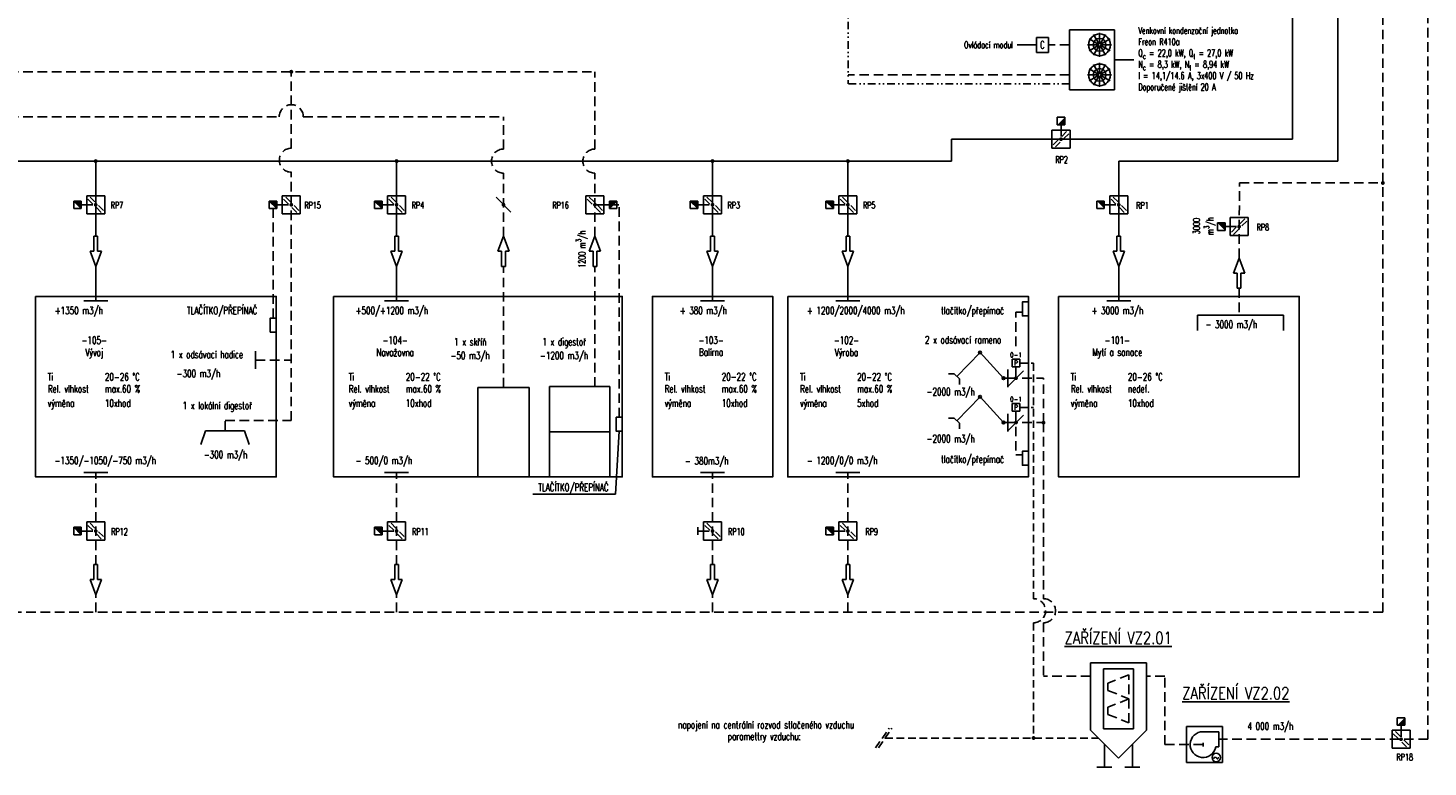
# Model space of a CAD drawing. Header units: millimetres. Extents: x -12410 to -5571, y -11552 to -5051.
# Tile 4 of 5: x -6037 to -5571, y -5521 to -5275. Entities that reach past the tile are written whole.
import ezdxf
from ezdxf.enums import TextEntityAlignment as Align

# ---------------------------------------------------------------- set-up
doc = ezdxf.new("R2010")
doc.units = ezdxf.units.MM
doc.header["$MEASUREMENT"] = 0
for name, pattern in [('DASHED', [19.05, 12.7, -6.35]), ('DĚLICÍ', [1.25, 0.5, -0.25, 0, -0.25, 0, -0.25]), ('SKRYTÁ2', [4.7625, 3.175, -1.5875])]:
    doc.linetypes.add(name, pattern=pattern)
for name, color, linetype in [('Mistnosti', 1, 'CONTINUOUS'), ('Popis', 2, 'CONTINUOUS'), ('popis tlustý', 1, 'CONTINUOUS'), ('Popis_VZ_DPS', 2, 'CONTINUOUS'), ('VZ_Zarizeni', 8, 'CONTINUOUS')]:
    doc.layers.add(name, color=color, linetype=linetype)
doc.styles.add('ROMANS', font='romans', dxfattribs={"width": 0.75})
doc.styles.add('VELKE', font='ROMANS.SHX', dxfattribs={"height": 5})

msp = doc.modelspace()

# ---------------------------------------------------------------- hatches: boundary and pattern name
at = {"layer": 'VZ_Zarizeni'}
h = msp.add_hatch(color=3, dxfattribs=at)
h.dxf.hatch_style = 1
h.paths.add_polyline_path([(-5694.47, -5307.65), (-5691.97, -5307.65), (-5691.97, -5305.15)])
h = msp.add_hatch(color=3, dxfattribs=at)
h.dxf.hatch_style = 1
h.paths.add_polyline_path([(-6018.85, -5335.48), (-6018.85, -5332.98), (-6021.35, -5332.98)])
h = msp.add_hatch(color=3, dxfattribs=at)
h.dxf.hatch_style = 1
h.paths.add_polyline_path([(-5953.85, -5335.48), (-5953.85, -5332.98), (-5956.35, -5332.98)])
h = msp.add_hatch(color=3, dxfattribs=at)
h.dxf.hatch_style = 1
h.paths.add_polyline_path([(-5918.85, -5335.48), (-5918.85, -5332.98), (-5921.35, -5332.98)])
h = msp.add_hatch(color=3, dxfattribs=at)
h.dxf.hatch_style = 1
h.paths.add_polyline_path([(-5843.33, -5335.48), (-5843.33, -5332.98), (-5840.83, -5332.98)])
h = msp.add_hatch(color=3, dxfattribs=at)
h.dxf.hatch_style = 1
h.paths.add_polyline_path([(-5813.96, -5335.48), (-5813.96, -5332.98), (-5816.46, -5332.98)])
h = msp.add_hatch(color=3, dxfattribs=at)
h.dxf.hatch_style = 1
h.paths.add_polyline_path([(-5768.85, -5335.48), (-5768.85, -5332.98), (-5771.35, -5332.98)])
h = msp.add_hatch(color=3, dxfattribs=at)
h.dxf.hatch_style = 1
h.paths.add_polyline_path([(-5678.85, -5335.48), (-5678.85, -5332.98), (-5681.35, -5332.98)])
h = msp.add_hatch(color=3, dxfattribs=at)
h.dxf.hatch_style = 1
h.paths.add_polyline_path([(-5638.71, -5342.74), (-5638.71, -5340.24), (-5641.21, -5340.24)])
h = msp.add_hatch(color=3, dxfattribs=at)
h.dxf.hatch_style = 1
h.paths.add_polyline_path([(-6018.85, -5443.96), (-6018.85, -5441.46), (-6021.35, -5441.46)])
h = msp.add_hatch(color=3, dxfattribs=at)
h.dxf.hatch_style = 1
h.paths.add_polyline_path([(-5918.85, -5443.96), (-5918.85, -5441.46), (-5921.35, -5441.46)])
h = msp.add_hatch(color=3, dxfattribs=at)
h.dxf.hatch_style = 1
h.paths.add_polyline_path([(-5768.85, -5443.96), (-5768.85, -5441.46), (-5771.35, -5441.46)])
h = msp.add_hatch(color=3, dxfattribs=at)
h.dxf.hatch_style = 1
h.paths.add_polyline_path([(-5581.47, -5507.3), (-5578.97, -5507.3), (-5578.97, -5504.8)])

# ---------------------------------------------------------------- linework, layer by layer
at = {"layer": 'Mistnosti'}
for points in [[(-6034.04, -5364.71), (-5954.04, -5364.71), (-5954.04, -5424.71), (-6034.04, -5424.71)], [(-5935, -5364.71), (-5839.04, -5364.71), (-5839.04, -5424.71), (-5935, -5424.71)], [(-5784.04, -5364.71), (-5704.04, -5364.71), (-5704.04, -5424.71), (-5784.04, -5424.71)], [(-5694.04, -5364.71), (-5614.04, -5364.71), (-5614.04, -5424.71), (-5694.04, -5424.71)]]:
    msp.add_lwpolyline(points, close=True, dxfattribs=at)
msp.add_lwpolyline([(-5809.04, -5364.71), (-5789.04, -5364.71), (-5789.04, -5424.71), (-5829.04, -5424.71), (-5829.04, -5364.71), (-5809.04, -5364.71)], dxfattribs=at)
at = {"layer": 'Popis'}
for p, q in [((-5701.4, -5281.06), (-5707.75, -5281.06)), ((-5675.4, -5286.04), (-5669.04, -5286.04)), ((-5841.25, -5430.47), (-5840.05, -5409.54)), ((-5868.75, -5430.47), (-5841.25, -5430.47))]:
    msp.add_line(p, q, dxfattribs=at)
at = {"layer": 'VZ_Zarizeni', "linetype": 'SKRYTÁ2'}
for p, q in [((-5586.26, -5469.71), (-5586.26, -5114)), ((-5571.26, -5511.97), (-5571.26, -5114)), ((-6100.04, -5290), (-5848.13, -5290)), ((-5949.04, -5315.41), (-5949.04, -5290)), ((-5848.13, -5315.71), (-5848.13, -5290)), ((-6100.04, -5305), (-5953.04, -5305)), ((-5945.04, -5305), (-5878.51, -5305)), ((-5878.51, -5315.71), (-5878.51, -5305)), ((-5949.04, -5406), (-5949.04, -5323.41)), ((-5878.51, -5344.71), (-5878.51, -5323.71)), ((-5848.13, -5344.71), (-5848.13, -5323.71)), ((-5634.04, -5351.97), (-5633.92, -5326.97)), ((-5633.92, -5326.97), (-5586.26, -5326.97)), ((-5955.05, -5371.89), (-5955.1, -5335.48)), ((-5848.13, -5334.23), (-5840.05, -5334.23)), ((-5840.05, -5404.88), (-5840.05, -5334.23)), ((-5878.51, -5395), (-5878.51, -5354.71)), ((-5848.13, -5394.71), (-5848.13, -5354.71)), ((-5634.04, -5361.97), (-5634.04, -5370.99)), ((-5708.19, -5381.24), (-5708.19, -5369.98)), ((-5708.19, -5369.98), (-5706.05, -5369.98)), ((-5960.91, -5385.86), (-5949.04, -5385.86)), ((-5710.91, -5391.91), (-5699.04, -5391.91)), ((-5699.04, -5406.65), (-5699.04, -5391.91)), ((-5971.03, -5406), (-5949.04, -5406)), ((-5971.03, -5409.4), (-5971.03, -5406)), ((-5710.91, -5406.65), (-5708.19, -5406.65)), ((-5708.19, -5408.02), (-5708.19, -5417.39)), ((-5706.12, -5406.65), (-5699.04, -5406.65)), ((-5699.04, -5406.65), (-5699.04, -5465.21)), ((-5708.19, -5417.39), (-5706.05, -5417.39)), ((-6014.04, -5453.88), (-6014.04, -5423.21)), ((-5914.04, -5453.88), (-5914.04, -5423.21)), ((-5809.04, -5453.88), (-5809.04, -5423.21)), ((-5764.04, -5453.88), (-5764.04, -5423.21)), ((-6014.04, -5469.71), (-6014.04, -5463.88)), ((-5914.04, -5469.71), (-5914.04, -5463.88)), ((-5809.04, -5469.71), (-5809.04, -5463.88)), ((-5764.04, -5469.71), (-5764.04, -5463.88)), ((-5586.26, -5469.71), (-6209.04, -5469.71)), ((-5699.04, -5473.21), (-5699.04, -5490.93)), ((-5683.44, -5490.93), (-5699.04, -5490.93)), ((-5658.75, -5490.93), (-5664.85, -5490.93)), ((-5658.75, -5513.75), (-5658.75, -5490.93)), ((-5571.26, -5511.97), (-5640.72, -5511.97)), ((-5646.02, -5513.75), (-5658.75, -5513.75))]:
    msp.add_line(p, q, dxfattribs=at)
at = {"layer": 'VZ_Zarizeni'}
for p, q in [((-5601.26, -5131.82), (-5601.26, -5319.71)), ((-5616.26, -5171.84), (-5616.26, -5312.45)), ((-5690.4, -5276.04), (-5675.4, -5276.04)), ((-5690.4, -5296.04), (-5690.4, -5276.04)), ((-5675.4, -5296.04), (-5675.4, -5276.04)), ((-5697.4, -5278.56), (-5701.4, -5278.56)), ((-5701.4, -5278.56), (-5701.4, -5283.56)), ((-5697.4, -5278.56), (-5697.4, -5283.56)), ((-5697.4, -5283.56), (-5701.4, -5283.56)), ((-5690.4, -5296.04), (-5675.4, -5296.04)), ((-6014.04, -5344.71), (-6014.04, -5319.71)), ((-5914.04, -5344.71), (-5914.04, -5319.71)), ((-5764.04, -5344.71), (-5764.04, -5319.71)), ((-5674.04, -5344.71), (-5674.04, -5319.71)), ((-5876.04, -5336.7), (-5880.99, -5331.75)), ((-6014.04, -5357.71), (-6014.04, -5354.71)), ((-5914.04, -5357.71), (-5914.04, -5354.71)), ((-5809.04, -5357.71), (-5809.04, -5354.71)), ((-5764.04, -5357.71), (-5764.04, -5354.71)), ((-5674.04, -5357.71), (-5674.04, -5354.71)), ((-6018.04, -5366.21), (-6010.04, -5366.21)), ((-5918.04, -5366.21), (-5910.04, -5366.21)), ((-5813.04, -5366.21), (-5805.04, -5366.21)), ((-5768.04, -5366.21), (-5760.04, -5366.21)), ((-5678.04, -5366.21), (-5670.04, -5366.21)), ((-5710.66, -5394.38), (-5705.71, -5389.43)), ((-5710.66, -5409.13), (-5705.71, -5404.18)), ((-6018.04, -5423.21), (-6010.04, -5423.21)), ((-5918.04, -5423.21), (-5910.04, -5423.21)), ((-5813.04, -5423.21), (-5805.04, -5423.21)), ((-5768.04, -5423.21), (-5760.04, -5423.21)), ((-5679.14, -5488.5), (-5679.14, -5508.5)), ((-5669.14, -5488.5), (-5679.14, -5488.5)), ((-5669.14, -5488.5), (-5669.14, -5508.5)), ((-5669.14, -5508.5), (-5679.14, -5508.5)), ((-5651.52, -5507.73), (-5639.52, -5507.73)), ((-5651.52, -5519.73), (-5651.52, -5507.73)), ((-5639.52, -5519.73), (-5639.52, -5507.73)), ((-5646.02, -5509.44), (-5640.72, -5509.44)), ((-5646.02, -5513.09), (-5646.02, -5514.41)), ((-5640.72, -5509.44), (-5640.72, -5514.49)), ((-5640.72, -5514.49), (-5641.8, -5514.49)), ((-5651.52, -5519.73), (-5639.52, -5519.73))]:
    msp.add_line(p, q, dxfattribs=at)
at = {"layer": 'VZ_Zarizeni', "color": 3, "linetype": 'DĚLICÍ', "ltscale": 5}
for p in [(-5763.94, -5247.59), (-5690.4, -5294.04)]:
    msp.add_line(p, (-5763.94, -5294.04), dxfattribs=at)
at = {"layer": 'VZ_Zarizeni', "color": 3}
for p, q in [((-5680.64, -5280.91), (-5683.86, -5279.04)), ((-5680.53, -5280.81), (-5682.4, -5277.58)), ((-5680.4, -5280.77), (-5680.4, -5277.04)), ((-5680.26, -5280.81), (-5678.4, -5277.58)), ((-5680.16, -5280.91), (-5676.93, -5279.04)), ((-5680.67, -5281.04), (-5684.4, -5281.04)), ((-5680.64, -5281.18), (-5683.86, -5283.04)), ((-5680.53, -5281.28), (-5682.4, -5284.51)), ((-5680.4, -5281.32), (-5680.4, -5285.04)), ((-5680.26, -5281.28), (-5678.4, -5284.51)), ((-5680.16, -5281.18), (-5676.93, -5283.04)), ((-5680.12, -5281.04), (-5676.4, -5281.04)), ((-5680.64, -5290.91), (-5683.86, -5289.04)), ((-5680.53, -5290.81), (-5682.4, -5287.58)), ((-5680.4, -5290.77), (-5680.4, -5287.04)), ((-5680.26, -5290.81), (-5678.4, -5287.58)), ((-5680.16, -5290.91), (-5676.93, -5289.04)), ((-5680.67, -5291.04), (-5684.4, -5291.04)), ((-5680.64, -5291.18), (-5683.86, -5293.04)), ((-5680.53, -5291.28), (-5682.4, -5294.51)), ((-5680.4, -5291.32), (-5680.4, -5295.04)), ((-5680.26, -5291.28), (-5678.4, -5294.51)), ((-5680.16, -5291.18), (-5676.93, -5293.04)), ((-5680.12, -5291.04), (-5676.4, -5291.04)), ((-5694.47, -5307.65), (-5694.47, -5305.15)), ((-5691.97, -5305.15), (-5694.47, -5305.15)), ((-5691.97, -5307.65), (-5694.47, -5307.65)), ((-5693.22, -5311.48), (-5693.22, -5307.65)), ((-5691.97, -5307.65), (-5691.97, -5305.15)), ((-5696.22, -5309.45), (-5696.22, -5315.45)), ((-5690.22, -5309.45), (-5696.22, -5309.45)), ((-5695.79, -5314.31), (-5694.17, -5312.68)), ((-5695.09, -5315.01), (-5693.46, -5313.39)), ((-5692.99, -5311.51), (-5691.36, -5309.88)), ((-5692.28, -5312.21), (-5690.66, -5310.59)), ((-5690.22, -5309.45), (-5690.22, -5315.45)), ((-5690.22, -5315.45), (-5696.22, -5315.45)), ((-6017.04, -5331.23), (-6011.04, -5331.23)), ((-6017.04, -5331.23), (-6017.04, -5337.23)), ((-6014.28, -5333.28), (-6015.9, -5331.66)), ((-6011.04, -5331.23), (-6011.04, -5337.23)), ((-5952.04, -5331.23), (-5946.04, -5331.23)), ((-5952.04, -5331.23), (-5952.04, -5337.23)), ((-5949.28, -5333.28), (-5950.9, -5331.66)), ((-5946.04, -5331.23), (-5946.04, -5337.23)), ((-5917.04, -5331.23), (-5911.04, -5331.23)), ((-5917.04, -5331.23), (-5917.04, -5337.23)), ((-5914.28, -5333.28), (-5915.9, -5331.66)), ((-5911.04, -5331.23), (-5911.04, -5337.23)), ((-5851.13, -5331.23), (-5845.13, -5331.23)), ((-5851.13, -5331.23), (-5851.13, -5337.23)), ((-5848.37, -5333.28), (-5849.99, -5331.66)), ((-5845.13, -5331.23), (-5845.13, -5337.23)), ((-5812.04, -5331.23), (-5806.04, -5331.23)), ((-5812.04, -5331.23), (-5812.04, -5337.23)), ((-5809.28, -5333.28), (-5810.9, -5331.66)), ((-5806.04, -5331.23), (-5806.04, -5337.23)), ((-5767.04, -5331.23), (-5761.04, -5331.23)), ((-5767.04, -5331.23), (-5767.04, -5337.23)), ((-5764.28, -5333.28), (-5765.9, -5331.66)), ((-5761.04, -5331.23), (-5761.04, -5337.23)), ((-5677.04, -5331.23), (-5671.04, -5331.23)), ((-5677.04, -5331.23), (-5677.04, -5337.23)), ((-5674.28, -5333.28), (-5675.9, -5331.66)), ((-5671.04, -5331.23), (-5671.04, -5337.23)), ((-6018.85, -5332.98), (-6021.35, -5332.98)), ((-6021.35, -5332.98), (-6021.35, -5335.48)), ((-6018.85, -5335.48), (-6021.35, -5332.98)), ((-6018.85, -5335.48), (-6021.35, -5335.48)), ((-6018.85, -5332.98), (-6018.85, -5335.48)), ((-6015.01, -5334.23), (-6018.85, -5334.23)), ((-6014.99, -5333.99), (-6016.61, -5332.37)), ((-6012.18, -5336.79), (-6013.81, -5335.17)), ((-6011.48, -5336.09), (-6013.1, -5334.46)), ((-5953.85, -5332.98), (-5956.35, -5332.98)), ((-5956.35, -5332.98), (-5956.35, -5335.48)), ((-5953.85, -5335.48), (-5956.35, -5332.98)), ((-5953.85, -5335.48), (-5956.35, -5335.48)), ((-5953.85, -5332.98), (-5953.85, -5335.48)), ((-5950.01, -5334.23), (-5953.85, -5334.23)), ((-5949.99, -5333.99), (-5951.61, -5332.37)), ((-5947.18, -5336.79), (-5948.81, -5335.17)), ((-5946.48, -5336.09), (-5948.1, -5334.46)), ((-5918.85, -5332.98), (-5921.35, -5332.98)), ((-5921.35, -5332.98), (-5921.35, -5335.48)), ((-5918.85, -5335.48), (-5921.35, -5332.98)), ((-5918.85, -5335.48), (-5921.35, -5335.48)), ((-5918.85, -5332.98), (-5918.85, -5335.48)), ((-5915.01, -5334.23), (-5918.85, -5334.23)), ((-5914.99, -5333.99), (-5916.61, -5332.37)), ((-5912.18, -5336.79), (-5913.81, -5335.17)), ((-5911.48, -5336.09), (-5913.1, -5334.46)), ((-5849.07, -5333.99), (-5850.7, -5332.37)), ((-5846.27, -5336.79), (-5847.9, -5335.17)), ((-5845.56, -5336.09), (-5847.19, -5334.46)), ((-5847.16, -5334.23), (-5843.33, -5334.23)), ((-5843.33, -5332.98), (-5843.33, -5335.48)), ((-5843.33, -5332.98), (-5840.83, -5332.98)), ((-5843.33, -5335.48), (-5840.83, -5332.98)), ((-5843.33, -5335.48), (-5840.83, -5335.48)), ((-5840.83, -5332.98), (-5840.83, -5335.48)), ((-5813.96, -5332.98), (-5816.46, -5332.98)), ((-5816.46, -5332.98), (-5816.46, -5335.48)), ((-5813.96, -5335.48), (-5816.46, -5332.98)), ((-5813.96, -5335.48), (-5816.46, -5335.48)), ((-5813.96, -5332.98), (-5813.96, -5335.48)), ((-5813.96, -5332.98), (-5813.96, -5335.48)), ((-5810.13, -5334.23), (-5813.96, -5334.23)), ((-5809.99, -5333.99), (-5811.61, -5332.37)), ((-5807.18, -5336.79), (-5808.81, -5335.17)), ((-5806.48, -5336.09), (-5808.1, -5334.46)), ((-5768.85, -5332.98), (-5771.35, -5332.98)), ((-5771.35, -5332.98), (-5771.35, -5335.48)), ((-5768.85, -5335.48), (-5771.35, -5332.98)), ((-5768.85, -5335.48), (-5771.35, -5335.48)), ((-5768.85, -5332.98), (-5768.85, -5335.48)), ((-5765.01, -5334.23), (-5768.85, -5334.23)), ((-5764.99, -5333.99), (-5766.61, -5332.37)), ((-5762.18, -5336.79), (-5763.81, -5335.17)), ((-5761.48, -5336.09), (-5763.1, -5334.46)), ((-5678.85, -5332.98), (-5681.35, -5332.98)), ((-5681.35, -5332.98), (-5681.35, -5335.48)), ((-5678.85, -5335.48), (-5681.35, -5335.48)), ((-5678.85, -5332.98), (-5678.85, -5335.48)), ((-5675.01, -5334.23), (-5678.85, -5334.23)), ((-5674.99, -5333.99), (-5676.61, -5332.37)), ((-5672.18, -5336.79), (-5673.81, -5335.17)), ((-5671.48, -5336.09), (-5673.1, -5334.46)), ((-6017.04, -5337.23), (-6011.04, -5337.23)), ((-5952.04, -5337.23), (-5946.04, -5337.23)), ((-5917.04, -5337.23), (-5911.04, -5337.23)), ((-5851.13, -5337.23), (-5845.13, -5337.23)), ((-5812.04, -5337.23), (-5806.04, -5337.23)), ((-5767.04, -5337.23), (-5761.04, -5337.23)), ((-5677.04, -5337.23), (-5671.04, -5337.23)), ((-5638.71, -5340.24), (-5641.21, -5340.24)), ((-5641.21, -5340.24), (-5641.21, -5342.74)), ((-5638.71, -5340.24), (-5638.71, -5342.74)), ((-5634.88, -5341.49), (-5638.71, -5341.49)), ((-5631.04, -5338.49), (-5637.04, -5338.49)), ((-5637.04, -5338.49), (-5637.04, -5344.49)), ((-5633.81, -5340.55), (-5632.18, -5338.92)), ((-5633.1, -5341.25), (-5631.48, -5339.63)), ((-5631.04, -5338.49), (-5631.04, -5344.49)), ((-6014.67, -5344.71), (-6014.67, -5349.71)), ((-6013.42, -5344.71), (-6014.67, -5344.71)), ((-6013.42, -5349.71), (-6013.42, -5344.71)), ((-5914.67, -5344.71), (-5914.67, -5349.71)), ((-5913.42, -5344.71), (-5914.67, -5344.71)), ((-5913.42, -5349.71), (-5913.42, -5344.71)), ((-5878.51, -5344.71), (-5880.39, -5349.71)), ((-5876.64, -5349.71), (-5878.51, -5344.71)), ((-5848.13, -5344.71), (-5850.01, -5349.71)), ((-5846.26, -5349.71), (-5848.13, -5344.71)), ((-5809.67, -5344.71), (-5809.67, -5349.71)), ((-5808.42, -5344.71), (-5809.67, -5344.71)), ((-5808.42, -5349.71), (-5808.42, -5344.71)), ((-5764.67, -5344.71), (-5764.67, -5349.71)), ((-5763.42, -5344.71), (-5764.67, -5344.71)), ((-5763.42, -5349.71), (-5763.42, -5344.71)), ((-5674.67, -5344.71), (-5674.67, -5349.71)), ((-5673.42, -5344.71), (-5674.67, -5344.71)), ((-5673.42, -5349.71), (-5673.42, -5344.71)), ((-5638.71, -5342.74), (-5641.21, -5342.74)), ((-5631.04, -5344.49), (-5637.04, -5344.49)), ((-5636.61, -5343.35), (-5634.99, -5341.72)), ((-5635.9, -5344.06), (-5634.28, -5342.43)), ((-6014.67, -5349.71), (-6015.92, -5349.71)), ((-6015.92, -5349.71), (-6014.04, -5354.71)), ((-6014.04, -5354.71), (-6012.17, -5349.71)), ((-6012.17, -5349.71), (-6013.42, -5349.71)), ((-5914.67, -5349.71), (-5915.92, -5349.71)), ((-5915.92, -5349.71), (-5914.04, -5354.71)), ((-5914.04, -5354.71), (-5912.17, -5349.71)), ((-5912.17, -5349.71), (-5913.42, -5349.71)), ((-5880.39, -5349.71), (-5879.14, -5349.71)), ((-5879.14, -5349.71), (-5879.14, -5354.71)), ((-5877.89, -5349.71), (-5876.64, -5349.71)), ((-5877.89, -5354.71), (-5877.89, -5349.71)), ((-5850.01, -5349.71), (-5848.76, -5349.71)), ((-5848.76, -5349.71), (-5848.76, -5354.71)), ((-5847.51, -5349.71), (-5846.26, -5349.71)), ((-5847.51, -5354.71), (-5847.51, -5349.71)), ((-5809.67, -5349.71), (-5810.92, -5349.71)), ((-5810.92, -5349.71), (-5809.04, -5354.71)), ((-5809.04, -5354.71), (-5807.17, -5349.71)), ((-5807.17, -5349.71), (-5808.42, -5349.71)), ((-5764.67, -5349.71), (-5765.92, -5349.71)), ((-5765.92, -5349.71), (-5764.04, -5354.71)), ((-5764.04, -5354.71), (-5762.17, -5349.71)), ((-5762.17, -5349.71), (-5763.42, -5349.71)), ((-5674.67, -5349.71), (-5675.92, -5349.71)), ((-5675.92, -5349.71), (-5674.04, -5354.71)), ((-5674.04, -5354.71), (-5672.17, -5349.71)), ((-5672.17, -5349.71), (-5673.42, -5349.71)), ((-5879.14, -5354.71), (-5877.89, -5354.71)), ((-5848.76, -5354.71), (-5847.51, -5354.71)), ((-5635.92, -5356.97), (-5634.04, -5351.97)), ((-5634.04, -5351.97), (-5632.17, -5356.97)), ((-5634.67, -5356.97), (-5635.92, -5356.97)), ((-5634.67, -5361.97), (-5634.67, -5356.97)), ((-5633.42, -5356.97), (-5633.42, -5361.97)), ((-5632.17, -5356.97), (-5633.42, -5356.97)), ((-5633.42, -5361.97), (-5634.67, -5361.97)), ((-5709.44, -5388.11), (-5709.44, -5385.61)), ((-5709.44, -5385.61), (-5706.94, -5385.61)), ((-5706.94, -5388.11), (-5706.94, -5385.61)), ((-5709.44, -5388.11), (-5706.94, -5388.11)), ((-5708.19, -5391.91), (-5708.19, -5388.11)), ((-5709.44, -5402.85), (-5709.44, -5400.35)), ((-5709.44, -5400.35), (-5706.94, -5400.35)), ((-5706.94, -5402.85), (-5706.94, -5400.35)), ((-5709.44, -5402.85), (-5706.94, -5402.85)), ((-5708.19, -5406.65), (-5708.19, -5402.85)), ((-6018.85, -5441.46), (-6021.35, -5441.46)), ((-6021.35, -5441.46), (-6021.35, -5443.96)), ((-6018.85, -5443.96), (-6021.35, -5441.46)), ((-6018.85, -5441.46), (-6018.85, -5443.96)), ((-6015.01, -5442.71), (-6018.85, -5442.71)), ((-6017.04, -5439.71), (-6011.04, -5439.71)), ((-6017.04, -5439.71), (-6017.04, -5445.71)), ((-6014.99, -5442.48), (-6016.61, -5440.85)), ((-6014.28, -5441.77), (-6015.9, -5440.14)), ((-6012.18, -5445.28), (-6013.81, -5443.65)), ((-6011.48, -5444.57), (-6013.1, -5442.94)), ((-6011.04, -5439.71), (-6011.04, -5445.71)), ((-5918.85, -5441.46), (-5921.35, -5441.46)), ((-5921.35, -5441.46), (-5921.35, -5443.96)), ((-5918.85, -5443.96), (-5921.35, -5441.46)), ((-5918.85, -5441.46), (-5918.85, -5443.96)), ((-5915.01, -5442.71), (-5918.85, -5442.71)), ((-5917.04, -5439.71), (-5911.04, -5439.71)), ((-5917.04, -5439.71), (-5917.04, -5445.71)), ((-5914.99, -5442.48), (-5916.61, -5440.85)), ((-5914.28, -5441.77), (-5915.9, -5440.14)), ((-5912.18, -5445.28), (-5913.81, -5443.65)), ((-5911.48, -5444.57), (-5913.1, -5442.94)), ((-5911.04, -5439.71), (-5911.04, -5445.71)), ((-5813.96, -5441.46), (-5813.96, -5443.96)), ((-5810.13, -5442.71), (-5813.96, -5442.71)), ((-5812.04, -5439.71), (-5806.04, -5439.71)), ((-5812.04, -5439.71), (-5812.04, -5445.71)), ((-5809.99, -5442.48), (-5811.61, -5440.85)), ((-5809.28, -5441.77), (-5810.9, -5440.14)), ((-5807.18, -5445.28), (-5808.81, -5443.65)), ((-5806.48, -5444.57), (-5808.1, -5442.94)), ((-5806.04, -5439.71), (-5806.04, -5445.71)), ((-5768.85, -5441.46), (-5771.35, -5441.46)), ((-5771.35, -5441.46), (-5771.35, -5443.96)), ((-5768.85, -5443.96), (-5771.35, -5441.46)), ((-5768.85, -5441.46), (-5768.85, -5443.96)), ((-5765.01, -5442.71), (-5768.85, -5442.71)), ((-5767.04, -5439.71), (-5761.04, -5439.71)), ((-5767.04, -5439.71), (-5767.04, -5445.71)), ((-5764.99, -5442.48), (-5766.61, -5440.85)), ((-5764.28, -5441.77), (-5765.9, -5440.14)), ((-5762.18, -5445.28), (-5763.81, -5443.65)), ((-5761.48, -5444.57), (-5763.1, -5442.94)), ((-5761.04, -5439.71), (-5761.04, -5445.71)), ((-6018.85, -5443.96), (-6021.35, -5443.96)), ((-6017.04, -5445.71), (-6011.04, -5445.71)), ((-5918.85, -5443.96), (-5921.35, -5443.96)), ((-5917.04, -5445.71), (-5911.04, -5445.71)), ((-5812.04, -5445.71), (-5806.04, -5445.71)), ((-5768.85, -5443.96), (-5771.35, -5443.96)), ((-5767.04, -5445.71), (-5761.04, -5445.71)), ((-6014.67, -5453.88), (-6014.67, -5458.88)), ((-6013.42, -5453.88), (-6014.67, -5453.88)), ((-6013.42, -5458.88), (-6013.42, -5453.88)), ((-5914.67, -5453.88), (-5914.67, -5458.88)), ((-5913.42, -5453.88), (-5914.67, -5453.88)), ((-5913.42, -5458.88), (-5913.42, -5453.88)), ((-5809.67, -5453.88), (-5809.67, -5458.88)), ((-5808.42, -5453.88), (-5809.67, -5453.88)), ((-5808.42, -5458.88), (-5808.42, -5453.88)), ((-5764.67, -5453.88), (-5764.67, -5458.88)), ((-5763.42, -5453.88), (-5764.67, -5453.88)), ((-5763.42, -5458.88), (-5763.42, -5453.88)), ((-6014.67, -5458.88), (-6015.92, -5458.88)), ((-6015.92, -5458.88), (-6014.04, -5463.88)), ((-6014.04, -5463.88), (-6012.17, -5458.88)), ((-6012.17, -5458.88), (-6013.42, -5458.88)), ((-5914.67, -5458.88), (-5915.92, -5458.88)), ((-5915.92, -5458.88), (-5914.04, -5463.88)), ((-5914.04, -5463.88), (-5912.17, -5458.88)), ((-5912.17, -5458.88), (-5913.42, -5458.88)), ((-5809.67, -5458.88), (-5810.92, -5458.88)), ((-5810.92, -5458.88), (-5809.04, -5463.88)), ((-5809.04, -5463.88), (-5807.17, -5458.88)), ((-5807.17, -5458.88), (-5808.42, -5458.88)), ((-5764.67, -5458.88), (-5765.92, -5458.88)), ((-5765.92, -5458.88), (-5764.04, -5463.88)), ((-5764.04, -5463.88), (-5762.17, -5458.88)), ((-5762.17, -5458.88), (-5763.42, -5458.88)), ((-5583.22, -5514.97), (-5583.22, -5508.97)), ((-5577.22, -5508.97), (-5583.22, -5508.97)), ((-5581.47, -5507.3), (-5581.47, -5504.8)), ((-5578.97, -5504.8), (-5581.47, -5504.8)), ((-5578.97, -5507.3), (-5581.47, -5507.3)), ((-5580.22, -5511.13), (-5580.22, -5507.3)), ((-5578.97, -5507.3), (-5578.97, -5504.8)), ((-5577.22, -5514.97), (-5577.22, -5508.97)), ((-5582.79, -5510.1), (-5581.16, -5511.73)), ((-5582.08, -5509.4), (-5580.45, -5511.02)), ((-5579.99, -5512.91), (-5578.36, -5514.53)), ((-5579.28, -5512.2), (-5577.65, -5513.83)), ((-5577.22, -5514.97), (-5583.22, -5514.97))]:
    msp.add_line(p, q, dxfattribs=at)
at = {"layer": 'VZ_Zarizeni', "color": 3, "linetype": 'SKRYTÁ2'}
for p, q in [((-5690.4, -5281.06), (-5697.4, -5281.06)), ((-5690.4, -5291.04), (-5763.94, -5291.04)), ((-5670.64, -5490.5), (-5677.64, -5493.3)), ((-5677.64, -5493.3), (-5677.64, -5495.7)), ((-5670.64, -5506.5), (-5670.64, -5490.5)), ((-5677.64, -5495.7), (-5670.64, -5498.5)), ((-5670.64, -5498.5), (-5677.64, -5501.3)), ((-5677.64, -5501.3), (-5677.64, -5503.7)), ((-5677.64, -5503.7), (-5670.64, -5506.5))]:
    msp.add_line(p, q, dxfattribs=at)
at = {"layer": 'VZ_Zarizeni', "ltscale": 0.2}
for p, q in [((-5729.61, -5312.45), (-5616.26, -5312.45)), ((-5729.61, -5319.71), (-5729.61, -5312.45)), ((-6209.04, -5319.71), (-5729.61, -5319.71)), ((-5809.04, -5319.71), (-5809.04, -5344.71)), ((-5674.04, -5319.71), (-5601.26, -5319.71)), ((-6014.04, -5354.71), (-6014.04, -5366.21)), ((-5914.04, -5354.71), (-5914.04, -5366.21)), ((-5809.04, -5354.71), (-5809.04, -5366.21)), ((-5764.04, -5354.71), (-5764.04, -5366.21)), ((-5674.04, -5354.71), (-5674.04, -5366.21)), ((-5647.83, -5375.99), (-5647.83, -5370.99)), ((-5647.83, -5370.99), (-5619.24, -5370.99)), ((-5619.24, -5370.99), (-5619.24, -5375.99)), ((-5960.91, -5382.94), (-5960.91, -5388.79)), ((-5720.14, -5383.34), (-5727.87, -5391.28)), ((-5712.32, -5391.91), (-5720.14, -5383.34)), ((-5728.72, -5390.44), (-5730.62, -5390.44)), ((-5728.72, -5390.44), (-5727.01, -5392.11)), ((-5727.01, -5392.11), (-5726.96, -5394.01)), ((-5710.91, -5391.91), (-5712.32, -5391.91)), ((-5710.91, -5388.98), (-5710.91, -5394.84)), ((-5720.14, -5398.08), (-5727.87, -5406.02)), ((-5712.32, -5406.65), (-5720.14, -5398.08)), ((-5728.72, -5405.19), (-5730.62, -5405.19)), ((-5728.72, -5405.19), (-5727.01, -5406.86)), ((-5710.91, -5403.73), (-5710.91, -5409.58)), ((-5979.06, -5413.97), (-5977.5, -5409.4)), ((-5977.5, -5409.4), (-5964.56, -5409.4)), ((-5963.01, -5413.97), (-5964.56, -5409.4)), ((-5863.19, -5409.71), (-5843.19, -5409.71)), ((-5727.01, -5406.86), (-5726.96, -5408.76)), ((-5710.91, -5406.65), (-5712.32, -5406.65)), ((-5683.44, -5486.5), (-5683.44, -5508.89)), ((-5664.85, -5486.5), (-5683.44, -5486.5)), ((-5664.85, -5508.89), (-5664.85, -5486.5)), ((-5683.44, -5508.89), (-5674.14, -5518.19)), ((-5674.14, -5518.19), (-5664.85, -5508.89)), ((-5678.79, -5513.54), (-5678.79, -5521.19)), ((-5669.5, -5513.54), (-5669.5, -5521.19)), ((-5681.29, -5521.19), (-5676.29, -5521.19)), ((-5672, -5521.19), (-5667, -5521.19))]:
    msp.add_line(p, q, dxfattribs=at)
at = {"layer": 'VZ_Zarizeni', "color": 4, "linetype": 'DASHED', "ltscale": 0.2}
for p, q in [((-5706.94, -5386.86), (-5702.35, -5386.86)), ((-5702.35, -5386.86), (-5702.35, -5465.21)), ((-5706.94, -5401.6), (-5702.35, -5401.6)), ((-5702.35, -5473.21), (-5702.35, -5511.54)), ((-5754.84, -5514.84), (-5750.32, -5508.23)), ((-5753.92, -5514.84), (-5749.4, -5508.23)), ((-5751.66, -5511.54), (-5680.79, -5511.54))]:
    msp.add_line(p, q, dxfattribs=at)
at = {"layer": 'VZ_Zarizeni'}
for points, const_width in [([(-5948.8, -5290.25, 1), (-5949.29, -5289.75, 1)], 0.6), ([(-5693.54, -5312.45, 1), (-5692.91, -5312.45, 1)], 0.623), ([(-6013.8, -5319.96, 1), (-6014.29, -5319.46, 1)], 0.6), ([(-5913.8, -5319.96, 1), (-5914.29, -5319.46, 1)], 0.6), ([(-5808.8, -5319.96, 1), (-5809.29, -5319.46, 1)], 0.6), ([(-5763.8, -5319.96, 1), (-5764.29, -5319.46, 1)], 0.6), ([(-5586.01, -5327.22, 1), (-5586.5, -5326.72, 1)], 0.6), ([(-6014.04, -5334.54, 1), (-6014.04, -5333.91, 1)], 0.623), ([(-5949.04, -5334.54, 1), (-5949.04, -5333.91, 1)], 0.623), ([(-5914.04, -5334.54, 1), (-5914.04, -5333.91, 1)], 0.623), ([(-5878.51, -5334.54, 1), (-5878.51, -5333.91, 1)], 0.623), ([(-5848.13, -5334.54, 1), (-5848.13, -5333.91, 1)], 0.623), ([(-5809.04, -5334.54, 1), (-5809.04, -5333.91, 1)], 0.623), ([(-5764.04, -5334.54, 1), (-5764.04, -5333.91, 1)], 0.623), ([(-5674.04, -5334.54, 1), (-5674.04, -5333.91, 1)], 0.623), ([(-5634.04, -5341.8, -1), (-5634.04, -5341.17, -1)], 0.623), ([(-5708.5, -5391.91, 1), (-5707.87, -5391.91, 1)], 0.623), ([(-5708.5, -5406.65, 1), (-5707.87, -5406.65, 1)], 0.623), ([(-5698.8, -5406.9, 1), (-5699.29, -5406.41, 1)], 0.6), ([(-6014.04, -5443.02, 1), (-6014.04, -5442.4, 1)], 0.623), ([(-5914.04, -5443.02, 1), (-5914.04, -5442.4, 1)], 0.623), ([(-5809.04, -5443.02, 1), (-5809.04, -5442.4, 1)], 0.623), ([(-5764.04, -5443.02, 1), (-5764.04, -5442.4, 1)], 0.623), ([(-5580.53, -5511.97, -1), (-5579.91, -5511.97, -1)], 0.623)]:
    msp.add_lwpolyline(points, format="xyb", close=True, dxfattribs=dict(at, const_width=const_width))
at = {"layer": 'VZ_Zarizeni', "ltscale": 0.2}
for points in [[(-5704.04, -5371.16), (-5706.05, -5371.16), (-5706.05, -5366.51), (-5704.04, -5366.51)], [(-5954.04, -5376.55), (-5956.05, -5376.55), (-5956.05, -5371.89), (-5954.04, -5371.89)], [(-5870, -5395), (-5887.02, -5395), (-5887.02, -5424.71), (-5870, -5424.71)], [(-5863.19, -5394.71), (-5843.19, -5394.71), (-5843.19, -5424.71), (-5863.19, -5424.71)], [(-5839.04, -5409.54), (-5841.05, -5409.54), (-5841.05, -5404.88), (-5839.04, -5404.88)], [(-5704.04, -5416.21), (-5706.05, -5416.21), (-5706.05, -5420.86), (-5704.04, -5420.86)]]:
    msp.add_lwpolyline(points, close=True, dxfattribs=at)
at = {"layer": 'VZ_Zarizeni', "color": 4, "linetype": 'DASHED', "ltscale": 0.2, "const_width": 0.6}
msp.add_lwpolyline([(-5702.1, -5511.78, 1), (-5702.59, -5511.29, 1)], format="xyb", close=True, dxfattribs=at)
at = {"layer": 'VZ_Zarizeni', "color": 3}
for centre, radius in [((-5680.4, -5281.04), 3.62), ((-5680.4, -5281.04), 2.12), ((-5680.4, -5281.04), 0.625), ((-5680.4, -5291.04), 3.62), ((-5680.4, -5291.04), 2.12), ((-5680.4, -5291.04), 0.625), ((-5641.63, -5518.01), 1.41)]:
    msp.add_circle(centre, radius, dxfattribs=at)
at = {"layer": 'VZ_Zarizeni', "ltscale": 0.2}
for centre in [(-5720.14, -5383.34), (-5712.32, -5391.91), (-5720.14, -5398.08), (-5712.32, -5406.65)]:
    msp.add_circle(centre, 0.455, dxfattribs=at)
at = {"layer": 'VZ_Zarizeni', "linetype": 'SKRYTÁ2'}
for centre, start, end in [((-5949.04, -5304.97), 0, 180), ((-5949.01, -5319.41), 90, 270), ((-5878.51, -5319.71), 90, 270), ((-5848.13, -5319.71), 90, 270), ((-5699.04, -5469.21), 270, 90)]:
    msp.add_arc(centre, 4, start, end, dxfattribs=at)
at = {"layer": 'VZ_Zarizeni', "color": 4, "linetype": 'DASHED', "ltscale": 0.2}
msp.add_arc((-5702.35, -5469.21), 4, 270, 90, dxfattribs=at)
at = {"layer": 'VZ_Zarizeni'}
msp.add_arc((-5646.02, -5513.73), 4.29, 90, 349.8101, dxfattribs=at)

# ---------------------------------------------------------------- texts
at = {"layer": 'Popis', "style": 'ROMANS', "width": 0.7}
msp.add_text('C', height=2.5, dxfattribs=at).set_placement((-5699.4, -5281.06), align=Align.MIDDLE_CENTER)
for s, p in [('+1350 m3/h', (-6027.65, -5370.64)), ('+500/+1200 m3/h', (-5927.65, -5370.64)), ('+ 380 m3/h', (-5819.94, -5370.64)), ('+ 1200/2000/4000 m3/h', (-5777.65, -5370.64)), ('+ 3000 m3/h', (-5683.07, -5370.64)), ('- 3000 m3/h', (-5645.19, -5375.24)), ('Ti', (-6029.98, -5392.7)), ('20-26 %%DC', (-6010.99, -5392.7)), ('Ti', (-5929.98, -5392.7)), ('20-22 %%DC', (-5910.99, -5392.7)), ('Ti', (-5824.98, -5392.66)), ('20-22 %%DC', (-5805.99, -5392.66)), ('Ti', (-5779.98, -5392.7)), ('20-22 %%DC', (-5760.99, -5392.7)), ('Ti', (-5689.98, -5392.68)), ('20-26 %%DC', (-5670.99, -5392.68)), ('Rel. vlhkost', (-6029.95, -5396.7)), ('max.60 %', (-6010.99, -5396.7)), ('Rel. vlhkost', (-5929.95, -5396.7)), ('max.60 %', (-5910.99, -5396.7)), ('Rel. vlhkost', (-5824.95, -5396.66)), ('max.60 %', (-5805.99, -5396.66)), ('Rel. vlhkost', (-5779.95, -5396.7)), ('max.60 %', (-5760.99, -5396.7)), ('Rel. vlhkost', (-5689.95, -5396.68)), ('nedef.', (-5670.99, -5396.68)), ('výměna', (-6029.98, -5401.44)), ('10xhod', (-6010.99, -5401.44)), ('výměna', (-5929.98, -5401.44)), ('10xhod', (-5910.99, -5401.44)), ('výměna', (-5824.98, -5401.4)), ('10xhod', (-5805.99, -5401.4)), ('výměna', (-5779.98, -5401.44)), ('5xhod', (-5760.99, -5401.44)), ('výměna', (-5689.98, -5401.42)), ('10xhod', (-5670.99, -5401.42)), ('-1350/-1050/-750 m3/h', (-6027.69, -5420.53)), ('- 500/0 m3/h', (-5927.69, -5420.53)), ('- 380m3/h', (-5818.19, -5420.64)), ('- 1200/0/0 m3/h', (-5777.69, -5420.53))]:
    msp.add_text(s, height=2.5, dxfattribs=at).set_placement(p)
for s, p in [('TLAČÍTKO/PŘEPÍNAČ', (-5972.03, -5370.62)), ('tlačítko/přepímač', (-5722.63, -5370.62)), ('-105-', (-6014.52, -5380.53)), ('-104-', (-5914.52, -5380.53)), ('1 x skříň', (-5889.55, -5381.03)), ('1 x digestoř', (-5858.33, -5381.03)), ('-103-', (-5809.52, -5380.49)), ('-102-', (-5764.52, -5380.53)), ('2 x odsávací rameno', (-5725.76, -5380.39)), ('-101-', (-5674.52, -5380.51)), ('Vývoj', (-6014.52, -5384.53)), ('1 x odsávací hadice', (-5977.12, -5385.26)), ('Navažovna', (-5914.52, -5384.53)), ('-50 m3/h', (-5889.61, -5385.61)), ('-1200 m3/h', (-5858.39, -5385.61)), ('Balírna', (-5809.52, -5384.49)), ('Výroba', (-5764.52, -5384.53)), ('Mytí a sanace', (-5674.52, -5384.51)), ('-300 m3/h', (-5979.89, -5391.6)), ('-2000 m3/h', (-5729.89, -5397.64)), ('1 x lokální digestoř', (-5973.62, -5402.21)), ('-2000 m3/h', (-5729.89, -5413.25)), ('-300 m3/h', (-5970.88, -5418.55)), ('tlačítko/přepímač', (-5722.63, -5420.07)), ('TLAČÍTKO/PŘEPÍNAČ', (-5855.28, -5429.43)), ('napojení na centrální rozvod stlačeného vzduchu', (-5791.24, -5508.4)), ('4 000 m3/h', (-5623.63, -5508.84)), ('paramettry vzduchu: ', (-5791.24, -5512.21))]:
    msp.add_text(s, height=2.5, dxfattribs=at).set_placement(p, align=Align.CENTER)
at = {"layer": 'Popis', "char_height": 2.25, "width": 14.1817, "attachment_point": 8, "style": 'ROMANS'}
for s, insert in [('\\A1;{\\W0.7;RP2}', (-5693.05, -5320.34)), ('\\A1;{\\W0.7;RP7}', (-6006.98, -5335.49)), ('\\A1;{\\W0.7;RP15}', (-5941.98, -5335.49)), ('\\A1;{\\W0.7;RP4}', (-5906.98, -5335.49)), ('\\A1;{\\W0.7;RP16}', (-5859.56, -5335.49)), ('\\A1;{\\W0.7;RP3}', (-5801.98, -5335.49)), ('\\A1;{\\W0.7;RP5}', (-5756.98, -5335.49)), ('\\A1;{\\W0.7;RP1}', (-5666.15, -5335.56)), ('\\A1;{\\W0.7;RP8}', (-5626.15, -5342.82)), ('\\A1;{\\W0.7;RP12}', (-6006.15, -5444.05)), ('\\A1;{\\W0.7;RP11}', (-5906.15, -5444.05)), ('\\A1;{\\W0.7;RP10}', (-5801.15, -5444.05)), ('\\A1;{\\W0.7;RP9}', (-5756.15, -5444.05)), ('\\A1;{\\W0.7;RP18}', (-5579, -5519.03))]:
    msp.add_mtext(s, dxfattribs=dict(at, insert=insert))
at = {"layer": 'Popis', "char_height": 2.25, "attachment_point": 8, "rotation": 90, "style": 'ROMANS'}
for s, insert, width in [('\\A1;{\\W0.7;3000\\Pm{\\H0.7x;\\S3^ ;}/h}', (-5641.83, -5341.33), 14.1817), ('\\A1;{\\W0.7;1200 m{\\H0.7x;\\S3^ ;}/h}', (-5850.56, -5348.98), 20.9976)]:
    msp.add_mtext(s, dxfattribs=dict(at, insert=insert, width=width))
at = {"layer": 'popis tlustý', "style": 'VELKE', "width": 0.8}
for s, p in [('%%UZAŘÍZENÍ VZ2.01', (-5692.05, -5480.27)), ('%%UZAŘÍZENÍ VZ2.02', (-5652.97, -5498.66))]:
    msp.add_text(s, height=4, dxfattribs=at).set_placement(p)
at = {"layer": 'Popis_VZ_DPS', "char_height": 2.25, "style": 'ROMANS'}
for s, insert, width, attachment_point in [('\\A1;{\\W0.7;Venkovní kondenzační jednotka\\PFreon R410a\\PQ{\\H0.7x;\\S^ c;} = 22,0 kW, Q{\\H0.7x;\\S^ t;}\\H1x; = 27,0 kW\\PN{\\H0.7x;\\S^ c;} = 8,3 kW, N{\\H0.7x;\\S^ t;} = 8,94 kW\\PI\\H1x; = 14,1/14.6 A, 3x400 V / 50 Hz\\PDoporučené jištění 20 A}', (-5667.54, -5286.04), 45.2776, 4), ('\\A1;{\\W0.7;Ovládací modul}', (-5709.25, -5281.06), 37.3725, 6)]:
    msp.add_mtext(s, dxfattribs=dict(at, insert=insert, width=width, attachment_point=attachment_point))
at = {"layer": 'VZ_Zarizeni', "color": 3, "style": 'ROMANS'}
msp.add_text('~', height=1.88, dxfattribs=at).set_placement((-5641.63, -5518.01), align=Align.MIDDLE_CENTER)
at = {"layer": 'VZ_Zarizeni', "color": 3, "char_height": 1.6, "width": 5.0335, "attachment_point": 8, "line_spacing_factor": 0.9, "style": 'ROMANS'}
for s, insert in [('0-1', (-5708.19, -5384.94)), ('P', (-5708.19, -5387.64)), ('0-1', (-5708.19, -5399.68)), ('P', (-5708.19, -5402.38))]:
    msp.add_mtext(s, dxfattribs=dict(at, insert=insert))

doc.saveas('drawing.dxf')
